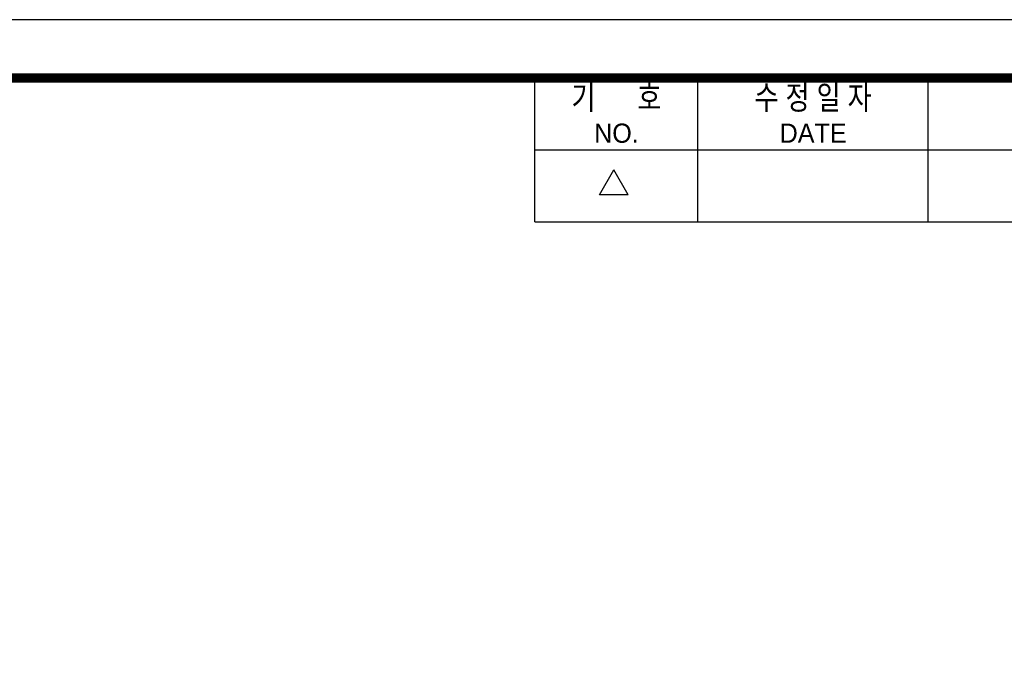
# Model space of a CAD drawing. Header units: millimetres. Extents: x 0 to 297, y 0 to 210.
# Tile 5 of 6: x 148 to 233, y 154 to 210. Entities that reach past the tile are written whole.
import ezdxf
from ezdxf.enums import TextEntityAlignment as Align

# ---------------------------------------------------------------- set-up
doc = ezdxf.new("R2010")
doc.units = ezdxf.units.MM
doc.header["$LTSCALE"] = 5
doc.layers.get('0').update_dxf_attribs({"linetype": 'CONTINUOUS'})
doc.layers.add('D', color=7, linetype='CONTINUOUS')
doc.styles.get("Standard").update_dxf_attribs({"font": 'Gulim.ttf', "width": 0.8, "height": 3})

msp = doc.modelspace()

# ---------------------------------------------------------------- linework, layer by layer
for p, q in [((192.7139, 192.6407), (192.7139, 205)), ((206.7211, 192.6407), (206.7211, 205)), ((226.4959, 192.6407), (226.4959, 205)), ((192.7139, 198.8204), (291.588, 198.8204)), ((198.2565, 194.9765), (199.4924, 197.1172)), ((200.7283, 194.9765), (199.4924, 197.1172)), ((200.7283, 194.9765), (198.2565, 194.9765)), ((192.7139, 192.6407), (291.588, 192.6407))]:
    msp.add_line(p, q)
msp.add_lwpolyline([(297, 210), (0, 210), (0, 0), (297, 0)], close=True)
msp.add_lwpolyline([(292, 205, 0.8, 0.8, 0), (5, 205, 0.8, 0.8, 0), (5, 5, 0.8, 0.8, 0), (292, 5, 0.8, 0.8, 0)], format="xyseb", close=True)

# ---------------------------------------------------------------- texts
at = {"layer": 'D', "width": 0.8}
for s, p in [('기      호', (199.7175, 203.3521)), ('수 정 일 자', (216.6085, 203.3521))]:
    msp.add_text(s, height=2.05988, dxfattribs=at).set_placement(p, align=Align.MIDDLE)
at = {"layer": 'D'}
for s, p in [('NO.', (199.7175, 200.2623)), ('DATE', (216.6085, 200.2623))]:
    msp.add_text(s, height=1.6479, dxfattribs=at).set_placement(p, align=Align.MIDDLE)

doc.saveas('drawing.dxf')
